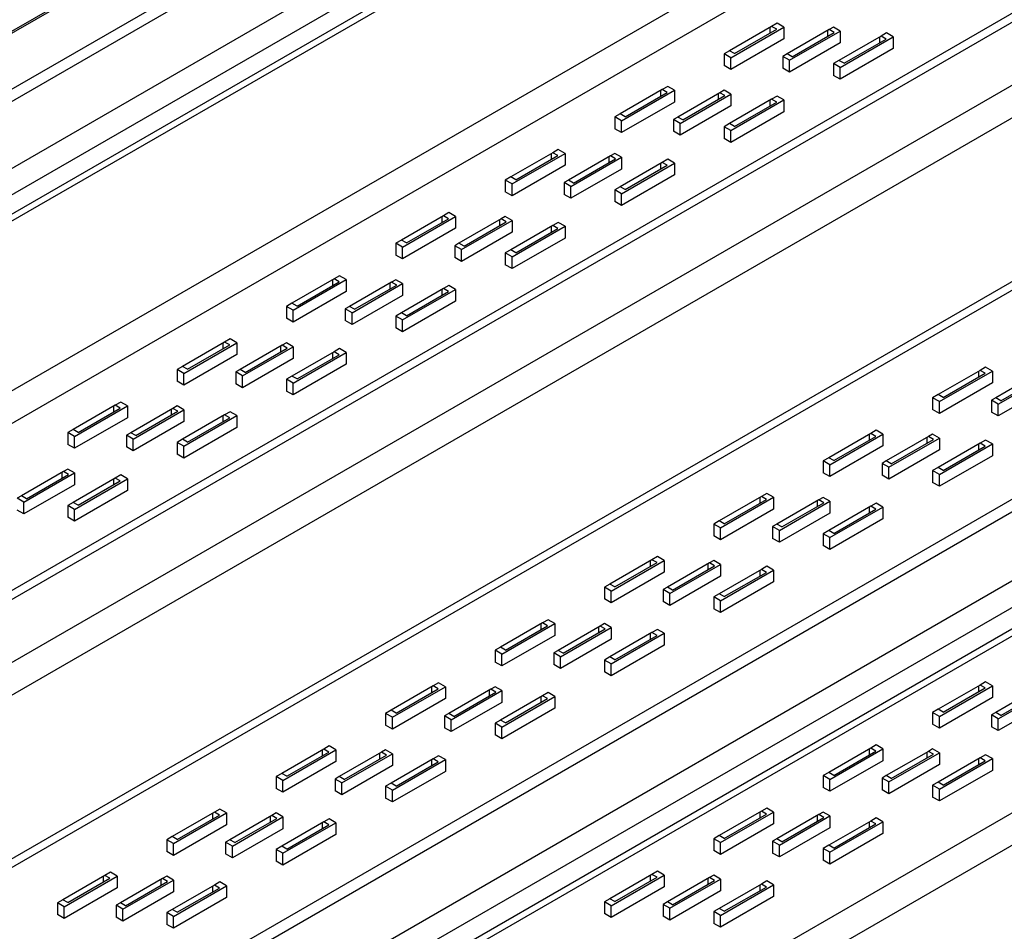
# Model space of a CAD drawing. Header units: inches. Extents: x 0.5 to 17.5, y 0.4 to 10.7.
# Tile 6 of 10: x 8.8 to 11.5, y 6.6 to 9.2. Entities that reach past the tile are written whole.
import ezdxf

# ---------------------------------------------------------------- set-up
doc = ezdxf.new("R2010")
doc.units = ezdxf.units.IN
doc.header["$MEASUREMENT"] = 0

msp = doc.modelspace()

# ---------------------------------------------------------------- linework, layer by layer
at = {"color": 7, "linetype": 'Continuous', "lineweight": 25}
for p, q in [((11.16499851, 10.53425058), (7.16044637, 8.22247172)), ((11.17442648, 10.53425058), (7.16516038, 8.2197504)), ((11.44633683, 10.53425058), (7.16516038, 8.06278006)), ((12.91020608, 10.53425058), (7.16831387, 7.21952659)), ((13.92231974, 10.53425058), (7.16831387, 6.63524589)), ((14.22850438, 10.53425058), (7.16831387, 6.45848922)), ((11.50512265, 10.53425058), (7.17726435, 8.03583111)), ((13.06768261, 10.53425058), (7.197131, 7.14525325)), ((13.87871507, 10.53425058), (7.197131, 6.67705396)), ((11.83048056, 10.53425058), (7.29652761, 7.91685551)), ((7.31115421, 7.77814906), (12.08537939, 10.53425058)), ((11.95852797, 10.53425058), (7.32289249, 7.8581552)), ((12.05217591, 10.53425058), (7.32289249, 7.80409361)), ((14.24403053, 10.4514981), (7.197131, 6.38340952)), ((14.24403053, 9.99314346), (7.197131, 5.92505479)), ((14.23938145, 9.96609355), (7.16831387, 5.88405303)), ((14.23938145, 9.38026359), (7.16831387, 5.29822287)), ((14.24403053, 9.34744154), (7.18097751, 5.2700278)), ((10.88969243, 9.16049258), (10.7718413, 9.09245861)), ((10.77537683, 9.07272866), (10.92386926, 9.15845159)), ((10.88497839, 9.15777126), (10.88497839, 9.14144315)), ((10.90501308, 9.16933707), (10.88969243, 9.16049258)), ((10.90383456, 9.15232843), (10.88969243, 9.16049258)), ((10.92386926, 9.15845159), (10.90501308, 9.16933707)), ((10.92386926, 9.15845159), (10.92386926, 9.12538901)), ((11.0629336, 9.15843497), (11.05100565, 9.15154915)), ((11.08178978, 9.1475495), (11.0629336, 9.15843497)), ((14.24403053, 9.15405438), (7.30377286, 5.14752872)), ((10.78598343, 9.08429446), (10.90383456, 9.15232843)), ((11.05100565, 9.15154915), (10.93315453, 9.08351518)), ((10.94008279, 9.06574388), (11.08178978, 9.1475495)), ((10.94729668, 9.07535103), (11.0651478, 9.14338499)), ((11.04629162, 9.14882783), (11.04629162, 9.13249972)), ((11.0651478, 9.14338499), (11.05100565, 9.15154915)), ((11.19610537, 9.13324575), (11.07825425, 9.06521178)), ((11.08178978, 9.1475495), (11.08178978, 9.11448711)), ((11.08178978, 9.04548202), (11.23028222, 9.13120476)), ((11.19139131, 9.13052443), (11.19139131, 9.11419632)), ((11.21142599, 9.14209024), (11.19610537, 9.13324575)), ((11.21024749, 9.12508179), (11.19610537, 9.13324575)), ((11.23028222, 9.13120476), (11.21142599, 9.14209024)), ((11.23028222, 9.13120476), (11.23028222, 9.09814237)), ((10.92386926, 9.12538901), (10.77537683, 9.03966626)), ((11.08178978, 9.11448711), (10.94008279, 9.0326813)), ((11.09239637, 9.05704782), (11.21024749, 9.12508179)), ((14.24403053, 9.08013387), (7.33013774, 5.08882851)), ((10.7718413, 9.09245861), (10.75652065, 9.08361413)), ((10.75652065, 9.08361413), (10.75652065, 9.05055174)), ((10.77537683, 9.07272866), (10.75652065, 9.08361413)), ((10.78598343, 9.08429446), (10.7718413, 9.09245861)), ((10.93315453, 9.08351518), (10.92122661, 9.07662936)), ((10.92122661, 9.07662936), (10.92122661, 9.04356677)), ((10.94008279, 9.06574388), (10.92122661, 9.07662936)), ((10.94729668, 9.07535103), (10.93315453, 9.08351518)), ((11.23028222, 9.09814237), (11.08178978, 9.01241943)), ((10.77537683, 9.03966626), (10.75652065, 9.05055174)), ((10.77537683, 9.03966626), (10.77537683, 9.07272866)), ((10.94008279, 9.0326813), (10.94008279, 9.06574388)), ((11.07825425, 9.06521178), (11.0629336, 9.0563673)), ((11.0629336, 9.0563673), (11.0629336, 9.02330491)), ((11.08178978, 9.04548202), (11.0629336, 9.0563673)), ((11.09239637, 9.05704782), (11.07825425, 9.06521178)), ((11.08178978, 9.01241943), (11.08178978, 9.04548202)), ((14.24403053, 9.01952643), (7.33013774, 5.02822107)), ((10.94008279, 9.0326813), (10.92122661, 9.04356677)), ((11.08178978, 9.01241943), (11.0629336, 9.02330491)), ((7.31839907, 5.00227642), (14.24403053, 9.00035829)), ((10.59860014, 8.99244855), (10.58327949, 8.98360426)), ((10.61745632, 8.98156308), (10.59860014, 8.99244855)), ((10.58327949, 8.98360426), (10.46542837, 8.9155701)), ((10.4689639, 8.89584033), (10.61745632, 8.98156308)), ((10.47957049, 8.90740614), (10.59742163, 8.97544011)), ((10.57856545, 8.98088275), (10.57856545, 8.96455463)), ((10.59742163, 8.97544011), (10.58327949, 8.98360426)), ((10.61745632, 8.98156308), (10.61745632, 8.94850069)), ((10.74459273, 8.97466063), (10.62674159, 8.90662666)), ((10.63366985, 8.88885537), (10.77537683, 8.97066118)), ((10.64088373, 8.8984627), (10.75873486, 8.96649667)), ((10.73987868, 8.97193931), (10.73987868, 8.9556112)), ((10.75652065, 8.98154665), (10.74459273, 8.97466063)), ((10.75873486, 8.96649667), (10.74459273, 8.97466063)), ((10.77537683, 8.97066118), (10.75652065, 8.98154665)), ((10.77537683, 8.97066118), (10.77537683, 8.93759859)), ((10.90501308, 8.96520172), (10.88969243, 8.95635743)), ((10.92386926, 8.95431644), (10.90501308, 8.96520172)), ((10.61745632, 8.94850069), (10.4689639, 8.86277785)), ((10.77537683, 8.93759859), (10.63366985, 8.85579297)), ((10.88969243, 8.95635743), (10.7718413, 8.88832346)), ((10.77537683, 8.8685935), (10.92386926, 8.95431644)), ((10.78598343, 8.88015931), (10.90383456, 8.94819328)), ((10.88497839, 8.95363611), (10.88497839, 8.9373078)), ((10.90383456, 8.94819328), (10.88969243, 8.95635743)), ((10.92386926, 8.95431644), (10.92386926, 8.92125385)), ((10.46542837, 8.9155701), (10.45010772, 8.90672581)), ((10.47957049, 8.90740614), (10.46542837, 8.9155701)), ((10.92386926, 8.92125385), (10.77537683, 8.83553101)), ((10.45010772, 8.90672581), (10.45010772, 8.87366322)), ((10.4689639, 8.89584033), (10.45010772, 8.90672581)), ((10.4689639, 8.86277785), (10.4689639, 8.89584033)), ((10.62674159, 8.90662666), (10.61481367, 8.89974084)), ((10.61481367, 8.89974084), (10.61481367, 8.86667845)), ((10.63366985, 8.88885537), (10.61481367, 8.89974084)), ((10.64088373, 8.8984627), (10.62674159, 8.90662666)), ((10.63366985, 8.85579297), (10.63366985, 8.88885537)), ((10.7718413, 8.88832346), (10.75652065, 8.87947898)), ((10.78598343, 8.88015931), (10.7718413, 8.88832346)), ((10.4689639, 8.86277785), (10.45010772, 8.87366322)), ((10.63366985, 8.85579297), (10.61481367, 8.86667845)), ((10.75652065, 8.87947898), (10.75652065, 8.84641649)), ((10.77537683, 8.8685935), (10.75652065, 8.87947898)), ((10.77537683, 8.83553101), (10.77537683, 8.8685935)), ((10.77537683, 8.83553101), (10.75652065, 8.84641649)), ((10.27686657, 8.80671575), (10.1590154, 8.73868178)), ((10.16255095, 8.71895192), (10.31104337, 8.80467476)), ((10.17315757, 8.73051762), (10.29100869, 8.79855169)), ((10.27215251, 8.80399443), (10.27215251, 8.78766622)), ((10.29218719, 8.81556013), (10.27686657, 8.80671575)), ((10.29100869, 8.79855169), (10.27686657, 8.80671575)), ((10.31104337, 8.80467476), (10.29218719, 8.81556013)), ((10.31104337, 8.80467476), (10.31104337, 8.77161227)), ((10.43817978, 8.79777231), (10.32032868, 8.72973824)), ((10.45010772, 8.80465813), (10.43817978, 8.79777231)), ((10.45232193, 8.78960826), (10.43817978, 8.79777231)), ((10.4689639, 8.79377266), (10.45010772, 8.80465813)), ((10.31104337, 8.77161227), (10.16255095, 8.68588943)), ((10.32725689, 8.71196705), (10.4689639, 8.79377266)), ((10.3344708, 8.72157419), (10.45232193, 8.78960826)), ((10.43346575, 8.79505089), (10.43346575, 8.77872278)), ((10.58327949, 8.77946901), (10.46542837, 8.71143494)), ((10.4689639, 8.79377266), (10.4689639, 8.76071017)), ((10.4689639, 8.69170508), (10.61745632, 8.77742792)), ((10.47957049, 8.70327089), (10.59742163, 8.77130486)), ((10.57856545, 8.77674759), (10.57856545, 8.76041948)), ((10.59860014, 8.7883134), (10.58327949, 8.77946901)), ((10.59742163, 8.77130486), (10.58327949, 8.77946901)), ((10.61745632, 8.77742792), (10.59860014, 8.7883134)), ((10.61745632, 8.77742792), (10.61745632, 8.74436544)), ((10.4689639, 8.76071017), (10.32725689, 8.67890456)), ((10.61745632, 8.74436544), (10.4689639, 8.65864259)), ((10.1590154, 8.73868178), (10.14369477, 8.72983729)), ((10.14369477, 8.72983729), (10.14369477, 8.6967748)), ((10.16255095, 8.71895192), (10.14369477, 8.72983729)), ((10.17315757, 8.73051762), (10.1590154, 8.73868178)), ((10.16255095, 8.68588943), (10.16255095, 8.71895192)), ((10.32032868, 8.72973824), (10.30840071, 8.72285242)), ((10.30840071, 8.72285242), (10.30840071, 8.68978993)), ((10.32725689, 8.71196705), (10.30840071, 8.72285242)), ((10.3344708, 8.72157419), (10.32032868, 8.72973824)), ((10.16255095, 8.68588943), (10.14369477, 8.6967748)), ((10.32725689, 8.67890456), (10.30840071, 8.68978993)), ((10.32725689, 8.67890456), (10.32725689, 8.71196705)), ((10.46542837, 8.71143494), (10.45010772, 8.70259056)), ((10.45010772, 8.70259056), (10.45010772, 8.66952807)), ((10.4689639, 8.69170508), (10.45010772, 8.70259056)), ((10.47957049, 8.70327089), (10.46542837, 8.71143494)), ((10.4689639, 8.65864259), (10.4689639, 8.69170508)), ((10.4689639, 8.65864259), (10.45010772, 8.66952807)), ((9.98577424, 8.63867171), (9.97045362, 8.62982733)), ((10.00463042, 8.62778634), (9.98577424, 8.63867171)), ((9.97045362, 8.62982733), (9.8526025, 8.56179336)), ((9.856138, 8.5420635), (10.00463042, 8.62778634)), ((9.86674462, 8.5536292), (9.98459574, 8.62166327)), ((9.96573956, 8.62710601), (9.96573956, 8.6107778)), ((9.98459574, 8.62166327), (9.97045362, 8.62982733)), ((10.00463042, 8.62778634), (10.00463042, 8.59472385)), ((10.13176685, 8.62088389), (10.01391573, 8.55284983)), ((10.02084399, 8.53507863), (10.16255095, 8.61688424)), ((10.02805785, 8.54468577), (10.14590898, 8.61271984)), ((10.1270528, 8.61816248), (10.1270528, 8.60183436)), ((10.14369477, 8.62776972), (10.13176685, 8.62088389)), ((10.14590898, 8.61271984), (10.13176685, 8.62088389)), ((10.16255095, 8.61688424), (10.14369477, 8.62776972)), ((10.16255095, 8.61688424), (10.16255095, 8.58382175)), ((10.29218719, 8.61142498), (10.27686657, 8.60258059)), ((10.31104337, 8.60053951), (10.29218719, 8.61142498)), ((10.00463042, 8.59472385), (9.856138, 8.50900101)), ((10.16255095, 8.58382175), (10.02084399, 8.50201604)), ((10.27686657, 8.60258059), (10.1590154, 8.53454653)), ((10.16255095, 8.51481667), (10.31104337, 8.60053951)), ((10.17315757, 8.52638247), (10.29100869, 8.59441644)), ((10.27215251, 8.59985918), (10.27215251, 8.58353106)), ((10.29100869, 8.59441644), (10.27686657, 8.60258059)), ((10.31104337, 8.60053951), (10.31104337, 8.56747702)), ((9.8526025, 8.56179336), (9.83728187, 8.55294887)), ((9.83728187, 8.55294887), (9.83728187, 8.51988638)), ((9.856138, 8.5420635), (9.83728187, 8.55294887)), ((9.86674462, 8.5536292), (9.8526025, 8.56179336)), ((10.01391573, 8.55284983), (10.00198781, 8.545964)), ((10.02805785, 8.54468577), (10.01391573, 8.55284983)), ((10.31104337, 8.56747702), (10.16255095, 8.48175418)), ((9.856138, 8.50900101), (9.856138, 8.5420635)), ((10.00198781, 8.545964), (10.00198781, 8.51290151)), ((10.02084399, 8.53507863), (10.00198781, 8.545964)), ((10.02084399, 8.50201604), (10.02084399, 8.53507863)), ((10.1590154, 8.53454653), (10.14369477, 8.52570214)), ((10.14369477, 8.52570214), (10.14369477, 8.49263965)), ((10.16255095, 8.51481667), (10.14369477, 8.52570214)), ((10.17315757, 8.52638247), (10.1590154, 8.53454653)), ((14.23938145, 8.50187485), (7.16831387, 4.41983423)), ((9.856138, 8.50900101), (9.83728187, 8.51988638)), ((10.02084399, 8.50201604), (10.00198781, 8.51290151)), ((10.16255095, 8.48175418), (10.16255095, 8.51481667)), ((10.16255095, 8.48175418), (10.14369477, 8.49263965)), ((9.66404072, 8.45293891), (9.54618955, 8.38490494)), ((9.54972505, 8.36517508), (9.69821747, 8.45089792)), ((9.56033167, 8.37674078), (9.67818284, 8.44477485)), ((9.65932661, 8.45021759), (9.65932661, 8.43388938)), ((9.67936134, 8.4617833), (9.66404072, 8.45293891)), ((9.67818284, 8.44477485), (9.66404072, 8.45293891)), ((9.69821747, 8.45089792), (9.67936134, 8.4617833)), ((9.69821747, 8.45089792), (9.69821747, 8.41783543)), ((9.82535391, 8.44399547), (9.70750273, 8.37596141)), ((9.71443099, 8.35819011), (9.856138, 8.43999582)), ((9.8206399, 8.44127406), (9.8206399, 8.42494594)), ((9.83728187, 8.4508813), (9.82535391, 8.44399547)), ((9.83949603, 8.43583142), (9.82535391, 8.44399547)), ((9.856138, 8.43999582), (9.83728187, 8.4508813)), ((9.856138, 8.43999582), (9.856138, 8.40693333)), ((14.24403053, 8.41364951), (7.197131, 4.34556094)), ((9.69821747, 8.41783543), (9.54972505, 8.33211249)), ((9.72164495, 8.36779735), (9.83949603, 8.43583142)), ((9.97045362, 8.42569208), (9.8526025, 8.35765811)), ((9.856138, 8.33792825), (10.00463042, 8.42365109)), ((9.86674462, 8.34949405), (9.98459574, 8.41752802)), ((9.96573956, 8.42297076), (9.96573956, 8.40664264)), ((9.98577424, 8.43453656), (9.97045362, 8.42569208)), ((9.98459574, 8.41752802), (9.97045362, 8.42569208)), ((10.00463042, 8.42365109), (9.98577424, 8.43453656)), ((10.00463042, 8.42365109), (10.00463042, 8.3905886)), ((9.54618955, 8.38490494), (9.53086893, 8.37606045)), ((9.56033167, 8.37674078), (9.54618955, 8.38490494)), ((9.856138, 8.40693333), (9.71443099, 8.32512762)), ((10.00463042, 8.3905886), (9.856138, 8.30486576)), ((9.53086893, 8.37606045), (9.53086893, 8.34299797)), ((9.54972505, 8.36517508), (9.53086893, 8.37606045)), ((9.54972505, 8.33211249), (9.54972505, 8.36517508)), ((9.70750273, 8.37596141), (9.69557486, 8.36907558)), ((9.69557486, 8.36907558), (9.69557486, 8.3360131)), ((9.71443099, 8.35819011), (9.69557486, 8.36907558)), ((9.72164495, 8.36779735), (9.70750273, 8.37596141)), ((9.71443099, 8.32512762), (9.71443099, 8.35819011)), ((9.8526025, 8.35765811), (9.83728187, 8.34881372)), ((9.86674462, 8.34949405), (9.8526025, 8.35765811)), ((9.54972505, 8.33211249), (9.53086893, 8.34299797)), ((9.71443099, 8.32512762), (9.69557486, 8.3360131)), ((9.83728187, 8.34881372), (9.83728187, 8.31575123)), ((9.856138, 8.33792825), (9.83728187, 8.34881372)), ((9.856138, 8.30486576), (9.856138, 8.33792825)), ((9.856138, 8.30486576), (9.83728187, 8.31575123)), ((9.35762777, 8.27605049), (9.2397766, 8.20801642)), ((9.24331211, 8.18828656), (9.39180452, 8.2740095)), ((9.35291367, 8.27332907), (9.35291367, 8.25700096)), ((9.37294839, 8.28489488), (9.35762777, 8.27605049)), ((9.37176989, 8.26788643), (9.35762777, 8.27605049)), ((9.39180452, 8.2740095), (9.37294839, 8.28489488)), ((9.39180452, 8.2740095), (9.39180452, 8.24094701)), ((9.53086893, 8.27399288), (9.51894096, 8.26710706)), ((9.54972505, 8.2631074), (9.53086893, 8.27399288)), ((9.25391872, 8.19985237), (9.37176989, 8.26788643)), ((9.51894096, 8.26710706), (9.40108988, 8.19907299)), ((9.40801814, 8.18130169), (9.54972505, 8.2631074)), ((9.415232, 8.19090893), (9.53308308, 8.2589429)), ((9.51422695, 8.26438564), (9.51422695, 8.24805752)), ((9.53308308, 8.2589429), (9.51894096, 8.26710706)), ((9.66404072, 8.24880366), (9.54618955, 8.18076969)), ((9.54972505, 8.2631074), (9.54972505, 8.23004491)), ((9.54972505, 8.16103983), (9.69821747, 8.24676267)), ((9.65932661, 8.24608234), (9.65932661, 8.22975422)), ((9.67936134, 8.25764814), (9.66404072, 8.24880366)), ((9.67818284, 8.2406396), (9.66404072, 8.24880366)), ((9.69821747, 8.24676267), (9.67936134, 8.25764814)), ((9.69821747, 8.24676267), (9.69821747, 8.21370018)), ((9.39180452, 8.24094701), (9.24331211, 8.15522407)), ((9.54972505, 8.23004491), (9.40801814, 8.1482392)), ((9.56033167, 8.17260563), (9.67818284, 8.2406396)), ((9.2397766, 8.20801642), (9.22445598, 8.19917204)), ((9.22445598, 8.19917204), (9.22445598, 8.16610955)), ((9.24331211, 8.18828656), (9.22445598, 8.19917204)), ((9.25391872, 8.19985237), (9.2397766, 8.20801642)), ((9.40108988, 8.19907299), (9.38916191, 8.19218717)), ((9.38916191, 8.19218717), (9.38916191, 8.15912468)), ((9.40801814, 8.18130169), (9.38916191, 8.19218717)), ((9.415232, 8.19090893), (9.40108988, 8.19907299)), ((9.69821747, 8.21370018), (9.54972505, 8.12797734)), ((11.4737011, 8.19683488), (11.35584997, 8.12880091)), ((11.35938553, 8.10907105), (11.50787794, 8.19479389)), ((11.46898704, 8.19411356), (11.46898704, 8.17778545)), ((11.48902177, 8.20567937), (11.4737011, 8.19683488)), ((11.48784322, 8.18867082), (11.4737011, 8.19683488)), ((11.50787794, 8.19479389), (11.48902177, 8.20567937)), ((11.50787794, 8.19479389), (11.50787794, 8.1617314)), ((9.24331211, 8.15522407), (9.22445598, 8.16610955)), ((9.24331211, 8.15522407), (9.24331211, 8.18828656)), ((9.40801814, 8.1482392), (9.40801814, 8.18130169)), ((9.54618955, 8.18076969), (9.53086893, 8.1719253)), ((9.53086893, 8.1719253), (9.53086893, 8.13886281)), ((9.54972505, 8.16103983), (9.53086893, 8.1719253)), ((9.56033167, 8.17260563), (9.54618955, 8.18076969)), ((11.36999209, 8.12063685), (11.48784322, 8.18867082)), ((11.63501438, 8.18789145), (11.51716321, 8.11985748)), ((11.52409146, 8.10208618), (11.66579848, 8.18389189)), ((11.53130533, 8.11169342), (11.6491565, 8.17972739)), ((9.40801814, 8.1482392), (9.38916191, 8.15912468)), ((9.54972505, 8.12797734), (9.53086893, 8.13886281)), ((9.54972505, 8.12797734), (9.54972505, 8.16103983)), ((11.50787794, 8.1617314), (11.35938553, 8.07600856)), ((11.66579848, 8.1508294), (11.52409146, 8.06902369)), ((9.06653545, 8.10800646), (9.05121482, 8.09916207)), ((9.08539167, 8.09712108), (9.06653545, 8.10800646)), ((11.35584997, 8.12880091), (11.34052935, 8.11995652)), ((11.34052935, 8.11995652), (11.34052935, 8.08689404)), ((11.35938553, 8.10907105), (11.34052935, 8.11995652)), ((11.36999209, 8.12063685), (11.35584997, 8.12880091)), ((11.35938553, 8.07600856), (11.35938553, 8.10907105)), ((11.51716321, 8.11985748), (11.50523529, 8.11297165)), ((11.50523529, 8.11297165), (11.50523529, 8.07990916)), ((11.52409146, 8.10208618), (11.50523529, 8.11297165)), ((11.53130533, 8.11169342), (11.51716321, 8.11985748)), ((9.05121482, 8.09916207), (8.93336365, 8.03112805)), ((8.93689925, 8.01139819), (9.08539167, 8.09712108)), ((8.94750587, 8.02296395), (9.06535685, 8.09099801)), ((9.04650081, 8.09644065), (9.04650081, 8.08011254)), ((9.06535685, 8.09099801), (9.05121482, 8.09916207)), ((9.08539167, 8.09712108), (9.08539167, 8.06405849)), ((9.21252801, 8.09021864), (9.09467693, 8.02218457)), ((9.10160519, 8.00441332), (9.24331211, 8.08621899)), ((9.10881896, 8.01402051), (9.22667013, 8.08205448)), ((9.207814, 8.08749722), (9.207814, 8.07116911)), ((9.22445598, 8.09710446), (9.21252801, 8.09021864)), ((9.22667013, 8.08205448), (9.21252801, 8.09021864)), ((9.24331211, 8.08621899), (9.22445598, 8.09710446)), ((9.24331211, 8.08621899), (9.24331211, 8.0531565)), ((9.37294839, 8.08075972), (9.35762777, 8.07191524)), ((9.39180452, 8.06987425), (9.37294839, 8.08075972)), ((11.35938553, 8.07600856), (11.34052935, 8.08689404)), ((11.52409146, 8.06902369), (11.52409146, 8.10208618)), ((9.08539167, 8.06405849), (8.93689925, 7.9783357)), ((9.24331211, 8.0531565), (9.10160519, 7.97135083)), ((9.35762777, 8.07191524), (9.2397766, 8.00388127)), ((9.24331211, 7.98415141), (9.39180452, 8.06987425)), ((9.25391872, 7.99571716), (9.37176989, 8.06375118)), ((9.35291367, 8.06919392), (9.35291367, 8.05286571)), ((9.37176989, 8.06375118), (9.35762777, 8.07191524)), ((9.39180452, 8.06987425), (9.39180452, 8.03681176)), ((11.52409146, 8.06902369), (11.50523529, 8.07990916)), ((8.93336365, 8.03112805), (8.91804303, 8.02228362)), ((8.94750587, 8.02296395), (8.93336365, 8.03112805)), ((9.39180452, 8.03681176), (9.24331211, 7.95108892)), ((11.18260882, 8.02879095), (11.16728817, 8.01994651)), ((11.201465, 8.01790547), (11.18260882, 8.02879095)), ((8.91804303, 8.02228362), (8.91804303, 7.98922113)), ((8.93689925, 8.01139819), (8.91804303, 8.02228362)), ((8.93689925, 7.9783357), (8.93689925, 8.01139819)), ((9.09467693, 8.02218457), (9.08274896, 8.01529875)), ((9.08274896, 8.01529875), (9.08274896, 7.98223626)), ((9.10160519, 8.00441332), (9.08274896, 8.01529875)), ((9.10881896, 8.01402051), (9.09467693, 8.02218457)), ((9.10160519, 7.97135083), (9.10160519, 8.00441332)), ((9.2397766, 8.00388127), (9.22445598, 7.99503683)), ((9.25391872, 7.99571716), (9.2397766, 8.00388127)), ((11.16728817, 8.01994651), (11.04943705, 7.95191249)), ((11.05297258, 7.93218263), (11.201465, 8.01790547)), ((11.06357917, 7.94374839), (11.18143029, 8.01178241)), ((11.16257411, 8.01722514), (11.16257411, 8.00089698)), ((11.18143029, 8.01178241), (11.16728817, 8.01994651)), ((11.201465, 8.01790547), (11.201465, 7.98484298)), ((11.32860138, 8.01100303), (11.21075026, 7.94296906)), ((11.21767851, 7.92519776), (11.35938553, 8.00700347)), ((11.22489243, 7.93480495), (11.34274355, 8.00283897)), ((11.32388737, 8.00828171), (11.32388737, 7.99195355)), ((11.34052935, 8.0178889), (11.32860138, 8.01100303)), ((11.34274355, 8.00283897), (11.32860138, 8.01100303)), ((11.35938553, 8.00700347), (11.34052935, 8.0178889)), ((11.35938553, 8.00700347), (11.35938553, 7.97394094)), ((11.48902177, 8.00154416), (11.4737011, 7.99269973)), ((11.50787794, 7.99065869), (11.48902177, 8.00154416)), ((8.93689925, 7.9783357), (8.91804303, 7.98922113)), ((9.10160519, 7.97135083), (9.08274896, 7.98223626)), ((9.22445598, 7.99503683), (9.22445598, 7.96197434)), ((9.24331211, 7.98415141), (9.22445598, 7.99503683)), ((9.24331211, 7.95108892), (9.24331211, 7.98415141)), ((11.201465, 7.98484298), (11.05297258, 7.89912014)), ((11.35938553, 7.97394094), (11.21767851, 7.89213527)), ((11.4737011, 7.99269973), (11.35584997, 7.92466571)), ((11.35938553, 7.90493585), (11.50787794, 7.99065869)), ((11.36999209, 7.91650165), (11.48784322, 7.98453562)), ((11.46898704, 7.98997836), (11.46898704, 7.9736502)), ((11.48784322, 7.98453562), (11.4737011, 7.99269973)), ((11.50787794, 7.99065869), (11.50787794, 7.9575962)), ((9.24331211, 7.95108892), (9.22445598, 7.96197434)), ((11.04943705, 7.95191249), (11.0341164, 7.94306806)), ((11.0341164, 7.94306806), (11.0341164, 7.91000557)), ((11.05297258, 7.93218263), (11.0341164, 7.94306806)), ((11.06357917, 7.94374839), (11.04943705, 7.95191249)), ((11.21075026, 7.94296906), (11.19882234, 7.93608319)), ((11.22489243, 7.93480495), (11.21075026, 7.94296906)), ((11.50787794, 7.9575962), (11.35938553, 7.87187336)), ((8.91804303, 7.92021604), (8.90611506, 7.91333017)), ((8.93689925, 7.90933057), (8.91804303, 7.92021604)), ((11.05297258, 7.89912014), (11.05297258, 7.93218263)), ((11.19882234, 7.93608319), (11.19882234, 7.9030207)), ((11.21767851, 7.92519776), (11.19882234, 7.93608319)), ((11.21767851, 7.89213527), (11.21767851, 7.92519776)), ((11.35584997, 7.92466571), (11.34052935, 7.91582127)), ((11.34052935, 7.91582127), (11.34052935, 7.88275878)), ((11.35938553, 7.90493585), (11.34052935, 7.91582127)), ((11.36999209, 7.91650165), (11.35584997, 7.92466571)), ((8.90611506, 7.91333017), (8.78826389, 7.84529615)), ((8.79519214, 7.8275249), (8.93689925, 7.90933057)), ((8.80240611, 7.83713209), (8.92025728, 7.90516611)), ((8.90140105, 7.9106088), (8.90140105, 7.89428064)), ((8.92025728, 7.90516611), (8.90611506, 7.91333017)), ((9.05121482, 7.89502687), (8.93336365, 7.82699285)), ((8.93689925, 7.90933057), (8.93689925, 7.87626808)), ((8.93689925, 7.80726299), (9.08539167, 7.89298583)), ((9.04650081, 7.8923055), (9.04650081, 7.87597734)), ((9.06653545, 7.90387126), (9.05121482, 7.89502687)), ((9.06535685, 7.88686276), (9.05121482, 7.89502687)), ((9.08539167, 7.89298583), (9.06653545, 7.90387126)), ((9.08539167, 7.89298583), (9.08539167, 7.85992334)), ((11.05297258, 7.89912014), (11.0341164, 7.91000557)), ((11.21767851, 7.89213527), (11.19882234, 7.9030207)), ((11.35938553, 7.87187336), (11.35938553, 7.90493585)), ((8.93689925, 7.87626808), (8.79519214, 7.79446241)), ((9.08539167, 7.85992334), (8.93689925, 7.7742005)), ((8.94750587, 7.81882875), (9.06535685, 7.88686276)), ((11.35938553, 7.87187336), (11.34052935, 7.88275878)), ((8.78826389, 7.84529615), (8.77633611, 7.83841033)), ((8.79519214, 7.8275249), (8.77633611, 7.83841033)), ((8.80240611, 7.83713209), (8.78826389, 7.84529615)), ((10.86087523, 7.84305809), (10.7430241, 7.77502407)), ((10.74655963, 7.75529421), (10.89505206, 7.84101705)), ((10.75716623, 7.76685997), (10.87501736, 7.83489399)), ((10.85616118, 7.84033672), (10.85616118, 7.82400856)), ((10.87619587, 7.85190248), (10.86087523, 7.84305809)), ((10.87501736, 7.83489399), (10.86087523, 7.84305809)), ((10.89505206, 7.84101705), (10.87619587, 7.85190248)), ((10.89505206, 7.84101705), (10.89505206, 7.80795456)), ((11.02218846, 7.83411461), (10.90433733, 7.76608064)), ((11.0341164, 7.84100048), (11.02218846, 7.83411461)), ((11.0363306, 7.82595055), (11.02218846, 7.83411461)), ((11.05297258, 7.83011501), (11.0341164, 7.84100048)), ((8.79519214, 7.79446241), (8.77633611, 7.80534784)), ((8.79519214, 7.79446241), (8.79519214, 7.8275249)), ((8.93336365, 7.82699285), (8.91804303, 7.81814842)), ((8.91804303, 7.81814842), (8.91804303, 7.78508593)), ((8.93689925, 7.80726299), (8.91804303, 7.81814842)), ((8.94750587, 7.81882875), (8.93336365, 7.82699285)), ((8.93689925, 7.7742005), (8.93689925, 7.80726299)), ((10.89505206, 7.80795456), (10.74655963, 7.72223172)), ((10.91126559, 7.74830934), (11.05297258, 7.83011501)), ((10.91847947, 7.75791653), (11.0363306, 7.82595055)), ((11.01747442, 7.83139324), (11.01747442, 7.81506508)), ((11.16728817, 7.81581131), (11.04943705, 7.74777729)), ((11.05297258, 7.83011501), (11.05297258, 7.79705252)), ((11.05297258, 7.72804743), (11.201465, 7.81377027)), ((11.06357917, 7.73961318), (11.18143029, 7.8076472)), ((11.16257411, 7.81308994), (11.16257411, 7.79676178)), ((11.18260882, 7.8246557), (11.16728817, 7.81581131)), ((11.18143029, 7.8076472), (11.16728817, 7.81581131)), ((11.201465, 7.81377027), (11.18260882, 7.8246557)), ((11.201465, 7.81377027), (11.201465, 7.78070778)), ((8.93689925, 7.7742005), (8.91804303, 7.78508593)), ((11.05297258, 7.79705252), (10.91126559, 7.71524685)), ((11.201465, 7.78070778), (11.05297258, 7.69498494)), ((10.7430241, 7.77502407), (10.72770345, 7.76617964)), ((10.72770345, 7.76617964), (10.72770345, 7.73311715)), ((10.74655963, 7.75529421), (10.72770345, 7.76617964)), ((10.75716623, 7.76685997), (10.7430241, 7.77502407)), ((10.74655963, 7.72223172), (10.74655963, 7.75529421)), ((10.90433733, 7.76608064), (10.89240941, 7.75919477)), ((10.89240941, 7.75919477), (10.89240941, 7.72613228)), ((10.91126559, 7.74830934), (10.89240941, 7.75919477)), ((10.91847947, 7.75791653), (10.90433733, 7.76608064)), ((10.74655963, 7.72223172), (10.72770345, 7.73311715)), ((10.91126559, 7.71524685), (10.89240941, 7.72613228)), ((10.91126559, 7.71524685), (10.91126559, 7.74830934)), ((11.04943705, 7.74777729), (11.0341164, 7.73893285)), ((11.0341164, 7.73893285), (11.0341164, 7.70587037)), ((11.05297258, 7.72804743), (11.0341164, 7.73893285)), ((11.06357917, 7.73961318), (11.04943705, 7.74777729)), ((11.05297258, 7.69498494), (11.05297258, 7.72804743)), ((11.05297258, 7.69498494), (11.0341164, 7.70587037)), ((10.56978294, 7.67501406), (10.5544623, 7.66616967)), ((10.58863912, 7.66412863), (10.56978294, 7.67501406)), ((10.5544623, 7.66616967), (10.43661115, 7.59813565)), ((10.4401467, 7.57840577), (10.58863912, 7.66412863)), ((10.45075329, 7.58997157), (10.56860442, 7.65800557)), ((10.54974824, 7.6634483), (10.54974824, 7.64712014)), ((10.56860442, 7.65800557), (10.5544623, 7.66616967)), ((10.58863912, 7.66412863), (10.58863912, 7.63106615)), ((10.71577552, 7.65722619), (10.5979244, 7.5891922)), ((10.60485265, 7.5714209), (10.74655963, 7.65322659)), ((10.61206653, 7.58102811), (10.72991766, 7.64906213)), ((10.71106148, 7.65450482), (10.71106148, 7.63817666)), ((10.72770345, 7.66411206), (10.71577552, 7.65722619)), ((10.72991766, 7.64906213), (10.71577552, 7.65722619)), ((10.74655963, 7.65322659), (10.72770345, 7.66411206)), ((10.86087523, 7.63892289), (10.7430241, 7.57088887)), ((10.74655963, 7.65322659), (10.74655963, 7.62016412)), ((10.87619587, 7.64776728), (10.86087523, 7.63892289)), ((10.87501736, 7.63075878), (10.86087523, 7.63892289)), ((10.89505206, 7.63688185), (10.87619587, 7.64776728)), ((10.58863912, 7.63106615), (10.4401467, 7.54534328)), ((10.74655963, 7.62016412), (10.60485265, 7.53835841)), ((10.74655963, 7.55115901), (10.89505206, 7.63688185)), ((10.75716623, 7.56272479), (10.87501736, 7.63075878)), ((10.85616118, 7.63620152), (10.85616118, 7.61987336)), ((10.89505206, 7.63688185), (10.89505206, 7.60381936)), ((10.43661115, 7.59813565), (10.4212905, 7.58929122)), ((10.4212905, 7.58929122), (10.4212905, 7.55622873)), ((10.4401467, 7.57840577), (10.4212905, 7.58929122)), ((10.45075329, 7.58997157), (10.43661115, 7.59813565)), ((10.5979244, 7.5891922), (10.58599648, 7.58230635)), ((10.61206653, 7.58102811), (10.5979244, 7.5891922)), ((10.89505206, 7.60381936), (10.74655963, 7.51809652)), ((10.4401467, 7.54534328), (10.4212905, 7.55622873)), ((10.4401467, 7.54534328), (10.4401467, 7.57840577)), ((10.58599648, 7.58230635), (10.58599648, 7.54924386)), ((10.60485265, 7.5714209), (10.58599648, 7.58230635)), ((10.60485265, 7.53835841), (10.60485265, 7.5714209)), ((10.7430241, 7.57088887), (10.72770345, 7.56204444)), ((10.72770345, 7.56204444), (10.72770345, 7.52898195)), ((10.74655963, 7.55115901), (10.72770345, 7.56204444)), ((10.75716623, 7.56272479), (10.7430241, 7.57088887)), ((10.60485265, 7.53835841), (10.58599648, 7.54924386)), ((10.74655963, 7.51809652), (10.72770345, 7.52898195)), ((10.74655963, 7.51809652), (10.74655963, 7.55115901)), ((10.24804935, 7.48928123), (10.13019822, 7.42124722)), ((10.13373373, 7.40151735), (10.2822262, 7.48724022)), ((10.14434035, 7.41308314), (10.26219147, 7.48111715)), ((10.24333529, 7.48655986), (10.24333529, 7.4702317)), ((10.26337002, 7.49812564), (10.24804935, 7.48928123)), ((10.26219147, 7.48111715), (10.24804935, 7.48928123)), ((10.2822262, 7.48724022), (10.26337002, 7.49812564)), ((10.2822262, 7.48724022), (10.2822262, 7.45417773)), ((10.40936258, 7.48033777), (10.29151146, 7.41230376)), ((10.29843972, 7.39453248), (10.4401467, 7.47633817)), ((10.40464855, 7.47761643), (10.40464855, 7.46128826)), ((10.4212905, 7.48722362), (10.40936258, 7.48033777)), ((10.42350473, 7.47217369), (10.40936258, 7.48033777)), ((10.4401467, 7.47633817), (10.4212905, 7.48722362)), ((10.4401467, 7.47633817), (10.4401467, 7.44327568)), ((10.2822262, 7.45417773), (10.13373373, 7.36845486)), ((10.30565358, 7.40413968), (10.42350473, 7.47217369)), ((10.5544623, 7.46203445), (10.43661115, 7.39400044)), ((10.4401467, 7.37427058), (10.58863912, 7.45999343)), ((10.45075329, 7.38583636), (10.56860442, 7.45387037)), ((10.54974824, 7.45931308), (10.54974824, 7.44298492)), ((10.56978294, 7.47087888), (10.5544623, 7.46203445)), ((10.56860442, 7.45387037), (10.5544623, 7.46203445)), ((10.58863912, 7.45999343), (10.56978294, 7.47087888)), ((10.58863912, 7.45999343), (10.58863912, 7.42693093)), ((10.13019822, 7.42124722), (10.11487755, 7.4124028)), ((10.14434035, 7.41308314), (10.13019822, 7.42124722)), ((10.4401467, 7.44327568), (10.29843972, 7.36146999)), ((10.58863912, 7.42693093), (10.4401467, 7.34120809)), ((10.11487755, 7.4124028), (10.11487755, 7.37934031)), ((10.13373373, 7.40151735), (10.11487755, 7.4124028)), ((10.13373373, 7.36845486), (10.13373373, 7.40151735)), ((10.29151146, 7.41230376), (10.27958354, 7.40541792)), ((10.27958354, 7.40541792), (10.27958354, 7.37235543)), ((10.29843972, 7.39453248), (10.27958354, 7.40541792)), ((10.30565358, 7.40413968), (10.29151146, 7.41230376)), ((10.29843972, 7.36146999), (10.29843972, 7.39453248)), ((10.43661115, 7.39400044), (10.4212905, 7.38515602)), ((10.45075329, 7.38583636), (10.43661115, 7.39400044)), ((10.13373373, 7.36845486), (10.11487755, 7.37934031)), ((10.29843972, 7.36146999), (10.27958354, 7.37235543)), ((10.4212905, 7.38515602), (10.4212905, 7.35209353)), ((10.4401467, 7.37427058), (10.4212905, 7.38515602)), ((10.4401467, 7.34120809), (10.4401467, 7.37427058)), ((10.4401467, 7.34120809), (10.4212905, 7.35209353)), ((9.94163645, 7.31239281), (9.82378527, 7.24435879)), ((9.82732078, 7.22462893), (9.97581325, 7.31035178)), ((9.93692234, 7.30967144), (9.93692234, 7.29334328)), ((9.95695707, 7.32123722), (9.94163645, 7.31239281)), ((9.95577857, 7.30422872), (9.94163645, 7.31239281)), ((9.97581325, 7.31035178), (9.95695707, 7.32123722)), ((9.97581325, 7.31035178), (9.97581325, 7.27728929)), ((10.11487755, 7.3103352), (10.10294963, 7.30344935)), ((10.13373373, 7.29944976), (10.11487755, 7.3103352)), ((11.4737011, 7.31514461), (11.35584997, 7.2471106)), ((11.35938553, 7.22738073), (11.50787794, 7.31310359)), ((11.46898704, 7.31242324), (11.46898704, 7.29609508)), ((11.48902177, 7.32398903), (11.4737011, 7.31514461)), ((11.48784322, 7.30698053), (11.4737011, 7.31514461)), ((11.50787794, 7.31310359), (11.48902177, 7.32398903)), ((11.50787794, 7.31310359), (11.50787794, 7.28004109)), ((9.8379274, 7.23619471), (9.95577857, 7.30422872)), ((10.10294963, 7.30344935), (9.98509851, 7.23541534)), ((9.99202677, 7.21764406), (10.13373373, 7.29944976)), ((9.99924063, 7.22725126), (10.1170918, 7.29528527)), ((10.09823562, 7.30072799), (10.09823562, 7.28439983)), ((10.1170918, 7.29528527), (10.10294963, 7.30344935)), ((10.24804935, 7.28514603), (10.13019822, 7.21711202)), ((10.13373373, 7.29944976), (10.13373373, 7.26638726)), ((10.13373373, 7.19738215), (10.2822262, 7.28310501)), ((10.24333529, 7.28242467), (10.24333529, 7.2660965)), ((10.26337002, 7.29399045), (10.24804935, 7.28514603)), ((10.26219147, 7.27698195), (10.24804935, 7.28514603)), ((10.2822262, 7.28310501), (10.26337002, 7.29399045)), ((10.2822262, 7.28310501), (10.2822262, 7.25004251)), ((11.36999209, 7.23894652), (11.48784322, 7.30698053)), ((11.63501438, 7.30620115), (11.51716321, 7.23816714)), ((11.52409146, 7.22039586), (11.66579848, 7.30220156)), ((11.53130533, 7.23000306), (11.6491565, 7.29803707)), ((9.97581325, 7.27728929), (9.82732078, 7.19156644)), ((10.13373373, 7.26638726), (9.99202677, 7.18458157)), ((10.14434035, 7.20894793), (10.26219147, 7.27698195)), ((11.50787794, 7.28004109), (11.35938553, 7.19431824)), ((11.66579848, 7.26913906), (11.52409146, 7.18733337)), ((9.82378527, 7.24435879), (9.80846465, 7.23551437)), ((9.80846465, 7.23551437), (9.80846465, 7.20245188)), ((9.82732078, 7.22462893), (9.80846465, 7.23551437)), ((9.8379274, 7.23619471), (9.82378527, 7.24435879)), ((9.98509851, 7.23541534), (9.97317059, 7.2285295)), ((9.97317059, 7.2285295), (9.97317059, 7.19546701)), ((9.99202677, 7.21764406), (9.97317059, 7.2285295)), ((9.99924063, 7.22725126), (9.98509851, 7.23541534)), ((10.2822262, 7.25004251), (10.13373373, 7.16431966)), ((11.35584997, 7.2471106), (11.34052935, 7.23826618)), ((11.34052935, 7.23826618), (11.34052935, 7.20520368)), ((11.35938553, 7.22738073), (11.34052935, 7.23826618)), ((11.36999209, 7.23894652), (11.35584997, 7.2471106)), ((11.35938553, 7.19431824), (11.35938553, 7.22738073)), ((11.51716321, 7.23816714), (11.50523529, 7.2312813)), ((11.50523529, 7.2312813), (11.50523529, 7.19821881)), ((11.52409146, 7.22039586), (11.50523529, 7.2312813)), ((11.53130533, 7.23000306), (11.51716321, 7.23816714)), ((9.82732078, 7.19156644), (9.80846465, 7.20245188)), ((9.82732078, 7.19156644), (9.82732078, 7.22462893)), ((9.99202677, 7.18458157), (9.99202677, 7.21764406)), ((10.13019822, 7.21711202), (10.11487755, 7.2082676)), ((10.11487755, 7.2082676), (10.11487755, 7.1752051)), ((10.13373373, 7.19738215), (10.11487755, 7.2082676)), ((10.14434035, 7.20894793), (10.13019822, 7.21711202)), ((11.35938553, 7.19431824), (11.34052935, 7.20520368)), ((11.52409146, 7.18733337), (11.50523529, 7.19821881)), ((11.52409146, 7.18733337), (11.52409146, 7.22039586)), ((9.99202677, 7.18458157), (9.97317059, 7.19546701)), ((10.13373373, 7.16431966), (10.11487755, 7.1752051)), ((10.13373373, 7.16431966), (10.13373373, 7.19738215)), ((9.65054412, 7.1443488), (9.6352235, 7.13550438)), ((9.66940035, 7.13346336), (9.65054412, 7.1443488)), ((11.18260882, 7.14710061), (11.16728817, 7.13825618)), ((11.201465, 7.13621516), (11.18260882, 7.14710061)), ((9.6352235, 7.13550438), (9.51737233, 7.06747037)), ((9.52090783, 7.04774051), (9.66940035, 7.13346336)), ((9.53151445, 7.05930629), (9.64936562, 7.1273403)), ((9.63050939, 7.13278302), (9.63050939, 7.11645486)), ((9.64936562, 7.1273403), (9.6352235, 7.13550438)), ((9.66940035, 7.13346336), (9.66940035, 7.10040086)), ((9.79653668, 7.12656093), (9.67868561, 7.05852691)), ((9.68561387, 7.04075563), (9.82732078, 7.12256133)), ((9.69282773, 7.05036283), (9.8106788, 7.11839685)), ((9.79182268, 7.12383956), (9.79182268, 7.1075114)), ((9.80846465, 7.13344677), (9.79653668, 7.12656093)), ((9.8106788, 7.11839685), (9.79653668, 7.12656093)), ((9.82732078, 7.12256133), (9.80846465, 7.13344677)), ((9.82732078, 7.12256133), (9.82732078, 7.08949884)), ((9.95695707, 7.11710202), (9.94163645, 7.1082576)), ((9.97581325, 7.10621658), (9.95695707, 7.11710202)), ((11.16728817, 7.13825618), (11.04943705, 7.07022218)), ((11.05297258, 7.05049231), (11.201465, 7.13621516)), ((11.06357917, 7.06205809), (11.18143029, 7.1300921)), ((11.16257411, 7.13553482), (11.16257411, 7.11920666)), ((11.18143029, 7.1300921), (11.16728817, 7.13825618)), ((11.201465, 7.13621516), (11.201465, 7.10315267)), ((11.32860138, 7.12931273), (11.21075026, 7.06127872)), ((11.21767851, 7.04350743), (11.35938553, 7.12531313)), ((11.22489243, 7.05311464), (11.34274355, 7.12114865)), ((11.32388737, 7.12659137), (11.32388737, 7.1102632)), ((11.34052935, 7.13619858), (11.32860138, 7.12931273)), ((11.34274355, 7.12114865), (11.32860138, 7.12931273)), ((11.35938553, 7.12531313), (11.34052935, 7.13619858)), ((11.35938553, 7.12531313), (11.35938553, 7.09225064)), ((11.48902177, 7.11985382), (11.4737011, 7.1110094)), ((11.50787794, 7.10896838), (11.48902177, 7.11985382)), ((9.66940035, 7.10040086), (9.52090783, 7.01467802)), ((9.82732078, 7.08949884), (9.68561387, 7.00769313)), ((9.94163645, 7.1082576), (9.82378527, 7.04022359)), ((9.82732078, 7.02049373), (9.97581325, 7.10621658)), ((9.8379274, 7.03205951), (9.95577857, 7.10009352)), ((9.93692234, 7.10553624), (9.93692234, 7.08920808)), ((9.95577857, 7.10009352), (9.94163645, 7.1082576)), ((9.97581325, 7.10621658), (9.97581325, 7.07315409)), ((11.201465, 7.10315267), (11.05297258, 7.01742983)), ((11.35938553, 7.09225064), (11.21767851, 7.01044493)), ((11.4737011, 7.1110094), (11.35584997, 7.04297539)), ((11.35938553, 7.02324553), (11.50787794, 7.10896838)), ((11.36999209, 7.03481131), (11.48784322, 7.10284532)), ((11.46898704, 7.10828804), (11.46898704, 7.09195988)), ((11.48784322, 7.10284532), (11.4737011, 7.1110094)), ((11.50787794, 7.10896838), (11.50787794, 7.0759059)), ((9.51737233, 7.06747037), (9.5020517, 7.05862595)), ((9.53151445, 7.05930629), (9.51737233, 7.06747037)), ((9.97581325, 7.07315409), (9.82732078, 6.98743124)), ((11.04943705, 7.07022218), (11.0341164, 7.06137775)), ((11.0341164, 7.06137775), (11.0341164, 7.02831526)), ((11.05297258, 7.05049231), (11.0341164, 7.06137775)), ((11.06357917, 7.06205809), (11.04943705, 7.07022218)), ((11.21075026, 7.06127872), (11.19882234, 7.05439288)), ((11.22489243, 7.05311464), (11.21075026, 7.06127872)), ((11.50787794, 7.0759059), (11.35938553, 6.99018304)), ((9.5020517, 7.05862595), (9.5020517, 7.02556346)), ((9.52090783, 7.04774051), (9.5020517, 7.05862595)), ((9.52090783, 7.01467802), (9.52090783, 7.04774051)), ((9.67868561, 7.05852691), (9.66675764, 7.05164107)), ((9.66675764, 7.05164107), (9.66675764, 7.01857858)), ((9.68561387, 7.04075563), (9.66675764, 7.05164107)), ((9.69282773, 7.05036283), (9.67868561, 7.05852691)), ((9.68561387, 7.00769313), (9.68561387, 7.04075563)), ((9.82378527, 7.04022359), (9.80846465, 7.03137917)), ((9.8379274, 7.03205951), (9.82378527, 7.04022359)), ((11.05297258, 7.01742983), (11.05297258, 7.05049231)), ((11.19882234, 7.05439288), (11.19882234, 7.02133038)), ((11.21767851, 7.04350743), (11.19882234, 7.05439288)), ((11.21767851, 7.01044493), (11.21767851, 7.04350743)), ((11.35584997, 7.04297539), (11.34052935, 7.03413097)), ((11.34052935, 7.03413097), (11.34052935, 7.00106849)), ((11.35938553, 7.02324553), (11.34052935, 7.03413097)), ((11.36999209, 7.03481131), (11.35584997, 7.04297539)), ((9.52090783, 7.01467802), (9.5020517, 7.02556346)), ((9.68561387, 7.00769313), (9.66675764, 7.01857858)), ((9.80846465, 7.03137917), (9.80846465, 6.99831669)), ((9.82732078, 7.02049373), (9.80846465, 7.03137917)), ((9.82732078, 6.98743124), (9.82732078, 7.02049373)), ((11.05297258, 7.01742983), (11.0341164, 7.02831526)), ((11.21767851, 7.01044493), (11.19882234, 7.02133038)), ((11.35938553, 6.99018304), (11.35938553, 7.02324553)), ((9.82732078, 6.98743124), (9.80846465, 6.99831669)), ((11.35938553, 6.99018304), (11.34052935, 7.00106849)), ((9.32881055, 6.95861595), (9.21095938, 6.89058196)), ((9.21449498, 6.87085209), (9.3629874, 6.95657493)), ((9.2251015, 6.88241787), (9.34295267, 6.95045187)), ((9.32409644, 6.95589461), (9.32409644, 6.93956644)), ((9.34413117, 6.96746038), (9.32881055, 6.95861595)), ((9.34295267, 6.95045187), (9.32881055, 6.95861595)), ((9.3629874, 6.95657493), (9.34413117, 6.96746038)), ((9.3629874, 6.95657493), (9.3629874, 6.92351245)), ((9.49012373, 6.94967251), (9.37227266, 6.8816385)), ((9.5020517, 6.95655834), (9.49012373, 6.94967251)), ((9.50426595, 6.94150843), (9.49012373, 6.94967251)), ((9.52090783, 6.94567291), (9.5020517, 6.95655834)), ((10.86087523, 6.96136775), (10.7430241, 6.89333376)), ((10.74655963, 6.8736039), (10.89505206, 6.95932674)), ((10.75716623, 6.88516968), (10.87501736, 6.95320367)), ((10.85616118, 6.95864641), (10.85616118, 6.94231824)), ((10.87619587, 6.97021219), (10.86087523, 6.96136775)), ((10.87501736, 6.95320367), (10.86087523, 6.96136775)), ((10.89505206, 6.95932674), (10.87619587, 6.97021219)), ((10.89505206, 6.95932674), (10.89505206, 6.92626425)), ((11.02218846, 6.95242432), (10.90433733, 6.8843903)), ((11.01747442, 6.94970295), (11.01747442, 6.93337479)), ((11.0341164, 6.95931014), (11.02218846, 6.95242432)), ((11.0363306, 6.94426023), (11.02218846, 6.95242432)), ((11.05297258, 6.94842471), (11.0341164, 6.95931014)), ((9.3629874, 6.92351245), (9.21449498, 6.83778958)), ((9.37920092, 6.8638672), (9.52090783, 6.94567291)), ((9.38641478, 6.87347441), (9.50426595, 6.94150843)), ((9.48540973, 6.94695115), (9.48540973, 6.93062298)), ((9.6352235, 6.93136917), (9.51737233, 6.86333517)), ((9.52090783, 6.94567291), (9.52090783, 6.91261042)), ((9.52090783, 6.84360531), (9.66940035, 6.92932815)), ((9.53151445, 6.85517109), (9.64936562, 6.92320508)), ((9.63050939, 6.92864782), (9.63050939, 6.91231966)), ((9.65054412, 6.9402136), (9.6352235, 6.93136917)), ((9.64936562, 6.92320508), (9.6352235, 6.93136917)), ((9.66940035, 6.92932815), (9.65054412, 6.9402136)), ((9.66940035, 6.92932815), (9.66940035, 6.89626566)), ((10.89505206, 6.92626425), (10.74655963, 6.84054138)), ((10.91126559, 6.866619), (11.05297258, 6.94842471)), ((10.91847947, 6.87622622), (11.0363306, 6.94426023)), ((11.16728817, 6.93412097), (11.04943705, 6.86608697)), ((11.05297258, 6.94842471), (11.05297258, 6.91536222)), ((11.05297258, 6.84635711), (11.201465, 6.93207995)), ((11.06357917, 6.85792289), (11.18143029, 6.92595689)), ((11.16257411, 6.93139962), (11.16257411, 6.91507146)), ((11.18260882, 6.9429654), (11.16728817, 6.93412097)), ((11.18143029, 6.92595689), (11.16728817, 6.93412097)), ((11.201465, 6.93207995), (11.18260882, 6.9429654)), ((11.201465, 6.93207995), (11.201465, 6.89901746)), ((9.52090783, 6.91261042), (9.37920092, 6.83080471)), ((9.66940035, 6.89626566), (9.52090783, 6.8105428)), ((11.05297258, 6.91536222), (10.91126559, 6.83355651)), ((11.201465, 6.89901746), (11.05297258, 6.81329462)), ((9.21095938, 6.89058196), (9.19563875, 6.88173752)), ((9.19563875, 6.88173752), (9.19563875, 6.84867503)), ((9.21449498, 6.87085209), (9.19563875, 6.88173752)), ((9.2251015, 6.88241787), (9.21095938, 6.89058196)), ((9.21449498, 6.83778958), (9.21449498, 6.87085209)), ((9.37227266, 6.8816385), (9.36034469, 6.87475265)), ((9.36034469, 6.87475265), (9.36034469, 6.84169016)), ((9.37920092, 6.8638672), (9.36034469, 6.87475265)), ((9.38641478, 6.87347441), (9.37227266, 6.8816385)), ((10.7430241, 6.89333376), (10.72770345, 6.88448932)), ((10.72770345, 6.88448932), (10.72770345, 6.85142683)), ((10.74655963, 6.8736039), (10.72770345, 6.88448932)), ((10.75716623, 6.88516968), (10.7430241, 6.89333376)), ((10.74655963, 6.84054138), (10.74655963, 6.8736039)), ((10.90433733, 6.8843903), (10.89240941, 6.87750445)), ((10.89240941, 6.87750445), (10.89240941, 6.84444196)), ((10.91126559, 6.866619), (10.89240941, 6.87750445)), ((10.91847947, 6.87622622), (10.90433733, 6.8843903)), ((9.21449498, 6.83778958), (9.19563875, 6.84867503)), ((9.37920092, 6.83080471), (9.36034469, 6.84169016)), ((9.37920092, 6.83080471), (9.37920092, 6.8638672)), ((9.51737233, 6.86333517), (9.5020517, 6.85449074)), ((9.5020517, 6.85449074), (9.5020517, 6.82142825)), ((9.52090783, 6.84360531), (9.5020517, 6.85449074)), ((9.53151445, 6.85517109), (9.51737233, 6.86333517)), ((9.52090783, 6.8105428), (9.52090783, 6.84360531)), ((10.74655963, 6.84054138), (10.72770345, 6.85142683)), ((10.91126559, 6.83355651), (10.89240941, 6.84444196)), ((10.91126559, 6.83355651), (10.91126559, 6.866619)), ((11.04943705, 6.86608697), (11.0341164, 6.85724254)), ((11.0341164, 6.85724254), (11.0341164, 6.82418005)), ((11.05297258, 6.84635711), (11.0341164, 6.85724254)), ((11.06357917, 6.85792289), (11.04943705, 6.86608697)), ((11.05297258, 6.81329462), (11.05297258, 6.84635711)), ((9.52090783, 6.8105428), (9.5020517, 6.82142825)), ((11.05297258, 6.81329462), (11.0341164, 6.82418005)), ((9.03771832, 6.79057197), (9.0223975, 6.78172753)), ((9.05657435, 6.77968649), (9.03771832, 6.79057197)), ((10.5544623, 6.78447936), (10.43661115, 6.71644534)), ((10.56978294, 6.79332374), (10.5544623, 6.78447936)), ((10.56860442, 6.77631525), (10.5544623, 6.78447936)), ((10.58863912, 6.78243832), (10.56978294, 6.79332374)), ((9.0223975, 6.78172753), (8.90454653, 6.71369351)), ((8.90808193, 6.69396365), (9.05657435, 6.77968649)), ((8.91868855, 6.70552946), (9.03653972, 6.77356347)), ((9.01768349, 6.77900616), (9.01768349, 6.762678)), ((9.03653972, 6.77356347), (9.0223975, 6.78172753)), ((9.05657435, 6.77968649), (9.05657435, 6.746624)), ((9.18371078, 6.7727841), (9.06585961, 6.70475008)), ((9.07278787, 6.68697878), (9.21449498, 6.76878449)), ((9.08000183, 6.69658597), (9.197853, 6.76461999)), ((9.17899678, 6.77006273), (9.17899678, 6.75373456)), ((9.19563875, 6.77966992), (9.18371078, 6.7727841)), ((9.197853, 6.76461999), (9.18371078, 6.7727841)), ((9.21449498, 6.76878449), (9.19563875, 6.77966992)), ((9.21449498, 6.76878449), (9.21449498, 6.735722)), ((9.34413117, 6.76332518), (9.32881055, 6.75448075)), ((9.3629874, 6.75243971), (9.34413117, 6.76332518)), ((10.4401467, 6.69671548), (10.58863912, 6.78243832)), ((10.45075329, 6.70828123), (10.56860442, 6.77631525)), ((10.54974824, 6.78175799), (10.54974824, 6.76542983)), ((10.58863912, 6.78243832), (10.58863912, 6.74937583)), ((10.71577552, 6.77553587), (10.5979244, 6.70750185)), ((10.60485265, 6.68973061), (10.74655963, 6.77153627)), ((10.61206653, 6.6993378), (10.72991766, 6.76737182)), ((10.71106148, 6.7728145), (10.71106148, 6.75648634)), ((10.72770345, 6.78242174), (10.71577552, 6.77553587)), ((10.72991766, 6.76737182), (10.71577552, 6.77553587)), ((10.74655963, 6.77153627), (10.72770345, 6.78242174)), ((10.86087523, 6.75723257), (10.7430241, 6.68919855)), ((10.74655963, 6.77153627), (10.74655963, 6.73847378)), ((10.87619587, 6.76607696), (10.86087523, 6.75723257)), ((10.87501736, 6.74906847), (10.86087523, 6.75723257)), ((10.89505206, 6.75519153), (10.87619587, 6.76607696)), ((9.05657435, 6.746624), (8.90808193, 6.66090116)), ((9.21449498, 6.735722), (9.07278787, 6.65391629)), ((9.32881055, 6.75448075), (9.21095938, 6.68644673)), ((9.21449498, 6.66671687), (9.3629874, 6.75243971)), ((9.2251015, 6.67828267), (9.34295267, 6.74631669)), ((9.32409644, 6.75175938), (9.32409644, 6.73543122)), ((9.34295267, 6.74631669), (9.32881055, 6.75448075)), ((9.3629874, 6.75243971), (9.3629874, 6.71937722)), ((10.58863912, 6.74937583), (10.4401467, 6.66365299)), ((10.74655963, 6.73847378), (10.60485265, 6.65666812)), ((10.74655963, 6.66946869), (10.89505206, 6.75519153)), ((10.75716623, 6.68103445), (10.87501736, 6.74906847)), ((10.85616118, 6.7545112), (10.85616118, 6.73818304)), ((10.89505206, 6.75519153), (10.89505206, 6.72212905)), ((8.90454653, 6.71369351), (8.8892259, 6.70484913)), ((8.8892259, 6.70484913), (8.8892259, 6.67178659)), ((8.90808193, 6.69396365), (8.8892259, 6.70484913)), ((8.91868855, 6.70552946), (8.90454653, 6.71369351)), ((9.06585961, 6.70475008), (9.05393184, 6.69786421)), ((9.08000183, 6.69658597), (9.06585961, 6.70475008)), ((9.3629874, 6.71937722), (9.21449498, 6.63365438)), ((10.43661115, 6.71644534), (10.4212905, 6.7076009)), ((10.4212905, 6.7076009), (10.4212905, 6.67453841)), ((10.4401467, 6.69671548), (10.4212905, 6.7076009)), ((10.45075329, 6.70828123), (10.43661115, 6.71644534)), ((10.5979244, 6.70750185), (10.58599648, 6.70061603)), ((10.61206653, 6.6993378), (10.5979244, 6.70750185)), ((10.89505206, 6.72212905), (10.74655963, 6.6364062)), ((8.90808193, 6.66090116), (8.90808193, 6.69396365)), ((9.05393184, 6.69786421), (9.05393184, 6.66480172)), ((9.07278787, 6.68697878), (9.05393184, 6.69786421)), ((9.07278787, 6.65391629), (9.07278787, 6.68697878)), ((9.21095938, 6.68644673), (9.19563875, 6.67760234)), ((9.19563875, 6.67760234), (9.19563875, 6.64453985)), ((9.21449498, 6.66671687), (9.19563875, 6.67760234)), ((9.2251015, 6.67828267), (9.21095938, 6.68644673)), ((10.4401467, 6.66365299), (10.4212905, 6.67453841)), ((10.4401467, 6.66365299), (10.4401467, 6.69671548)), ((10.58599648, 6.70061603), (10.58599648, 6.66755354)), ((10.60485265, 6.68973061), (10.58599648, 6.70061603)), ((10.60485265, 6.65666812), (10.60485265, 6.68973061)), ((10.7430241, 6.68919855), (10.72770345, 6.68035412)), ((10.72770345, 6.68035412), (10.72770345, 6.64729163)), ((10.74655963, 6.66946869), (10.72770345, 6.68035412)), ((10.75716623, 6.68103445), (10.7430241, 6.68919855)), ((8.90808193, 6.66090116), (8.8892259, 6.67178659)), ((9.07278787, 6.65391629), (9.05393184, 6.66480172)), ((9.21449498, 6.63365438), (9.21449498, 6.66671687)), ((10.60485265, 6.65666812), (10.58599648, 6.66755354)), ((10.74655963, 6.6364062), (10.72770345, 6.64729163)), ((10.74655963, 6.6364062), (10.74655963, 6.66946869)), ((9.21449498, 6.63365438), (9.19563875, 6.64453985))]:
    msp.add_line(p, q, dxfattribs=at)

doc.saveas('drawing.dxf')
